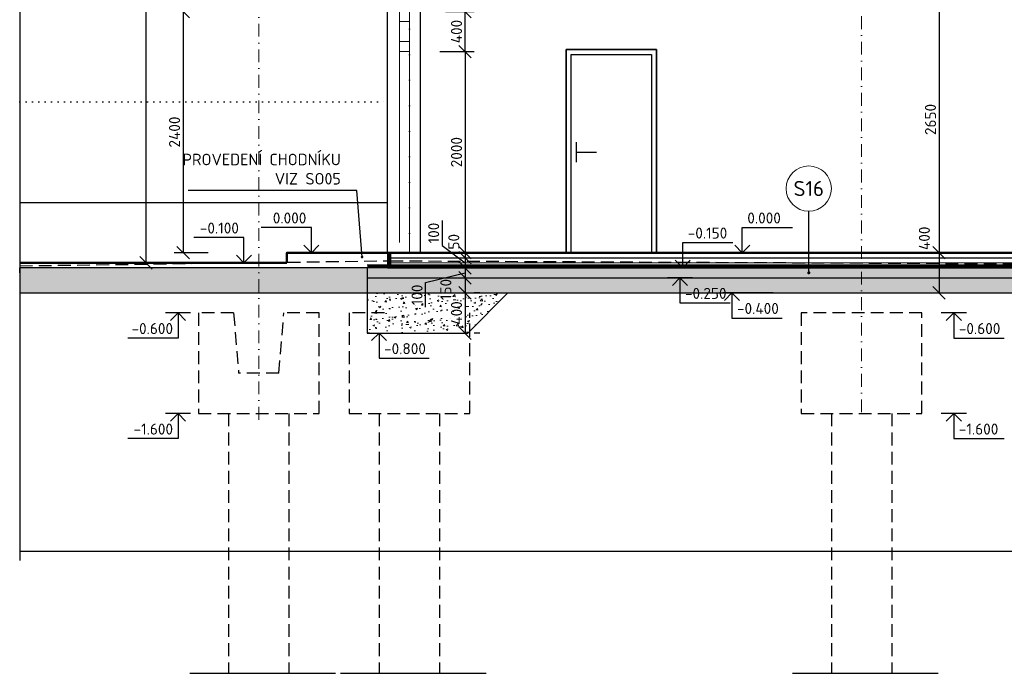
# Model space of a CAD drawing. Header units: millimetres. Extents: x -118752 to 407724, y -73278 to 155058.
# Tile 187 of 256: x 83065 to 92865, y 132598 to 139100. Entities that reach past the tile are written whole.
import ezdxf
from ezdxf.enums import TextEntityAlignment as Align

# ---------------------------------------------------------------- set-up
doc = ezdxf.new("R2010")
doc.units = ezdxf.units.MM
doc.header["$LTSCALE"] = 10
for name, pattern in [('DASHDOT', [25.4, 12.7, -6.35, 0, -6.35]), ('DASHED', [19.05, 12.7, -6.35]), ('DOT', [6.35, 0, -6.35]), ('IZOLACE_VODOTESNA_0.5', [30, 15, -15])]:
    doc.linetypes.add(name, pattern=pattern)
for name, color, linetype, lineweight in [('CKBUBLINY', 1, 'Continuous', 18), ('CKBUBLINY_POPIS', 3, 'Continuous', 25), ('CKIZOLACE', 1, 'Continuous', 18), ('CKKOTY', 3, 'Continuous', 25), ('CKKOTY_VYS', 3, 'Continuous', 25), ('CKOKNA', 1, 'Continuous', 18), ('CKRASTR', 7, 'DASHDOT', 15), ('CKSTENY_PODROVINOU', 7, 'Continuous', 25), ('CKSTENY_REZ', 6, 'Continuous', 50), ('CKTEXTY_MALE', 3, 'Continuous', 18), ('pohledy', 7, 'Continuous', 25), ('srafy', 7, 'Continuous', 18)]:
    doc.layers.add(name, color=color, linetype=linetype, lineweight=lineweight)
doc.styles.get("Standard").update_dxf_attribs({"font": 'isocpeur.ttf'})
doc.linetypes.add('IZOLACE_TEPELNA_U', pattern='A,0.00254,-2.54,[216,CADKON.SHX,S=2.54,R=0,X=-2.54,Y=0],-15.24,[216,CADKON.SHX,S=2.54,R=180,X=2.54,Y=0],-2.54', length=20.32254)
doc.linetypes.add('PRERUSENI', pattern='A,60,[100,CADKON.SHX,S=2.5,R=0,X=0,Y=0],-10', length=70)
doc.dimstyles.new('CADKON', dxfattribs={"dimscale": 50, "dimtxt": 2.2, "dimasz": 2.5, "dimexe": 1.8, "dimexo": 5, "dimgap": 0.6, "dimtad": 1, "dimrnd": 1, "dimtxsty": 'Standard', "dimblk1": 'OBLIQUE', "dimblk2": 'OBLIQUE', "dimsah": 1, "dimcen": 2.5, "dimadec": 1, "dimazin": 2, "dimtfac": 1, "dimtdec": 4, "dimtix": 1, "dimtmove": 2, "dimatfit": 3, "dimldrblk": 'OPEN30', "dimfxl": 5, "dimfxlon": 1, "dimtolj": 1, "dimarcsym": 0})
doc.dimstyles.new('CADKON$7', dxfattribs={"dimscale": 100, "dimtxt": 2.5, "dimasz": 2.5, "dimexe": 1.8, "dimexo": 5, "dimgap": 0.6, "dimtad": 1, "dimrnd": 1, "dimtxsty": 'Standard', "dimblk1": 'OBLIQUE', "dimblk2": 'OBLIQUE', "dimsah": 1, "dimcen": 2.5, "dimadec": 1, "dimazin": 2, "dimtfac": 1, "dimtdec": 4, "dimtix": 1, "dimtmove": 0, "dimatfit": 3, "dimldrblk": 'DOTSMALL', "dimfxl": 5, "dimfxlon": 1, "dimtfill": 1, "dimtolj": 1, "dimarcsym": 0})

# ---------------------------------------------------------------- blocks, each defined once
blk = doc.blocks.new('_OBLIQUE')
at = {"color": 0, "linetype": 'ByBlock'}
blk.add_line((-0.5, -0.5), (0.5, 0.5), dxfattribs=at)
blk = doc.blocks.new('*D8412')
at = {"layer": 'CKKOTY', "color": 0, "lineweight": -2}
for p, q in [((84941.2, 139182.4), (84601.2, 139182.4)), ((84691.2, 139182.4), (84691.2, 136782.4)), ((84941.2, 136782.4), (84601.2, 136782.4))]:
    blk.add_line(p, q, dxfattribs=at)
at = {"layer": 'Defpoints', "color": 0}
for p in [(86724.4, 139182.4), (84691.2, 136782.4), (86724.4, 136782.4)]:
    blk.add_point(p, dxfattribs=at)
at = {"layer": 'CKKOTY', "color": 0, "lineweight": -2, "xscale": 125, "yscale": 125, "zscale": 125}
for p, rotation in [((84691.2, 139182.4), 90), ((84691.2, 136782.4), 270)]:
    blk.add_blockref('_OBLIQUE', p, dxfattribs=dict(at, rotation=rotation))
at = {"layer": 'CKKOTY', "color": 0, "insert": (84606.2, 137982.4), "char_height": 110, "attachment_point": 5, "rotation": 90}
blk.add_mtext('\\A1;2400', dxfattribs=at)
blk = doc.blocks.new('_Open90')
at = {"color": 0, "lineweight": -2}
for p, q in [((0, 0), (-1, 0)), ((-0.5, 0.5), (0, 0)), ((0, 0), (-0.5, -0.5))]:
    blk.add_line(p, q, dxfattribs=at)
blk = doc.blocks.new('*D8413')
at = {"layer": 'CKKOTY', "color": 0, "lineweight": -2}
for p, q in [((84572.6, 147452.4), (84232.6, 147452.4)), ((84322.6, 136682.4), (84322.6, 147452.4)), ((84572.6, 136682.4), (84232.6, 136682.4))]:
    blk.add_line(p, q, dxfattribs=at)
at = {"layer": 'Defpoints', "color": 0}
for p in [(84322.6, 147452.4), (86724.4, 147452.4), (85724.4, 136682.4)]:
    blk.add_point(p, dxfattribs=at)
at = {"layer": 'CKKOTY', "color": 0, "lineweight": -2, "xscale": 125, "yscale": 125, "zscale": 125}
for p, rotation in [((84322.6, 147452.4), 90), ((84322.6, 136682.4), 270)]:
    blk.add_blockref('_OBLIQUE', p, dxfattribs=dict(at, rotation=rotation))
at = {"layer": 'CKKOTY', "color": 0, "insert": (84237.6, 142067.4), "char_height": 110, "attachment_point": 5, "rotation": 90}
blk.add_mtext('\\A1;10770', dxfattribs=at)
blk = doc.blocks.new('*D8422')
at = {"layer": 'CKKOTY', "color": 0, "lineweight": -2}
for p, q in [((91964.9, 139432.4), (92304.9, 139432.4)), ((92214.9, 139432.4), (92214.9, 136782.4)), ((91964.9, 136782.4), (92304.9, 136782.4))]:
    blk.add_line(p, q, dxfattribs=at)
at = {"layer": 'Defpoints', "color": 0}
for p in [(91444.4, 139432.4), (91444.4, 136782.4), (92214.9, 136782.4)]:
    blk.add_point(p, dxfattribs=at)
at = {"layer": 'CKKOTY', "color": 0, "lineweight": -2, "xscale": 125, "yscale": 125, "zscale": 125}
for p, rotation in [((92214.9, 139432.4), 90), ((92214.9, 136782.4), 270)]:
    blk.add_blockref('_OBLIQUE', p, dxfattribs=dict(at, rotation=rotation))
at = {"layer": 'CKKOTY', "color": 0, "insert": (92129.9, 138107.4), "char_height": 110, "attachment_point": 5, "rotation": 90}
blk.add_mtext('\\A1;2650', dxfattribs=at)
blk = doc.blocks.new('*D8426')
at = {"layer": 'CKKOTY', "color": 0, "lineweight": -2}
for p, q in [((91964.9, 136782.4), (92304.9, 136782.4)), ((92214.9, 136782.4), (92214.9, 136382.4)), ((91964.9, 136382.4), (92304.9, 136382.4))]:
    blk.add_line(p, q, dxfattribs=at)
at = {"layer": 'Defpoints', "color": 0}
for p in [(91444.4, 136782.4), (91444.4, 136382.4), (92214.9, 136382.4)]:
    blk.add_point(p, dxfattribs=at)
at = {"layer": 'CKKOTY', "color": 0, "lineweight": -2, "xscale": 125, "yscale": 125, "zscale": 125}
for p, rotation in [((92214.9, 136782.4), 90), ((92214.9, 136382.4), 270)]:
    blk.add_blockref('_OBLIQUE', p, dxfattribs=dict(at, rotation=rotation))
at = {"layer": 'CKKOTY', "color": 0, "insert": (92069, 136925.4), "char_height": 110, "attachment_point": 5, "rotation": 90}
blk.add_mtext('\\A1;400', dxfattribs=at)
blk = doc.blocks.new('*D9129')
at = {"layer": 'CKKOTY', "color": 0, "lineweight": -2}
for p, q in [((87304.4, 139182.4), (87587.5, 139182.4)), ((87497.5, 138782.4), (87497.5, 139182.4)), ((87247.5, 138782.4), (87587.5, 138782.4))]:
    blk.add_line(p, q, dxfattribs=at)
at = {"layer": 'Defpoints', "color": 0}
for p in [(87054.4, 139182.4), (87497.5, 139182.4), (86944.4, 138782.4)]:
    blk.add_point(p, dxfattribs=at)
at = {"layer": 'CKKOTY', "color": 0, "lineweight": -2, "xscale": 125, "yscale": 125, "zscale": 125}
for p, rotation in [((87497.5, 139182.4), 90), ((87497.5, 138782.4), 270)]:
    blk.add_blockref('_OBLIQUE', p, dxfattribs=dict(at, rotation=rotation))
at = {"layer": 'CKKOTY', "color": 0, "insert": (87412.5, 138982.4), "char_height": 110, "attachment_point": 5, "rotation": 90}
blk.add_mtext('\\A1;400', dxfattribs=at)
blk = doc.blocks.new('_Open30')
at = {"color": 0, "lineweight": -2}
for p, q in [((-1, 0.268), (0, 0)), ((0, 0), (-1, -0.268)), ((0, 0), (-1, 0))]:
    blk.add_line(p, q, dxfattribs=at)
blk = doc.blocks.new('*D9153')
at = {"layer": 'CKKOTY', "color": 0, "lineweight": -2}
for p, q in [((87247.5, 138782.4), (87587.5, 138782.4)), ((87497.5, 138782.4), (87497.5, 136782.4)), ((87247.5, 136782.4), (87587.5, 136782.4))]:
    blk.add_line(p, q, dxfattribs=at)
at = {"layer": 'Defpoints', "color": 0}
for p in [(86944.4, 138782.4), (86944.4, 136782.4), (87497.5, 136782.4)]:
    blk.add_point(p, dxfattribs=at)
at = {"layer": 'CKKOTY', "color": 0, "lineweight": -2, "xscale": 125, "yscale": 125, "zscale": 125}
for p, rotation in [((87497.5, 138782.4), 90), ((87497.5, 136782.4), 270)]:
    blk.add_blockref('_OBLIQUE', p, dxfattribs=dict(at, rotation=rotation))
at = {"layer": 'CKKOTY', "color": 0, "insert": (87412.5, 137782.4), "char_height": 110, "attachment_point": 5, "rotation": 90}
blk.add_mtext('\\A1;2000', dxfattribs=at)
blk = doc.blocks.new('*D9193')
at = {"layer": 'CKKOTY', "color": 0, "lineweight": -2}
for p, q in [((87304.4, 136782.4), (87587.5, 136782.4)), ((87304.4, 136732.4), (87587.5, 136732.4)), ((87497.5, 136782.4), (87497.5, 136732.4))]:
    blk.add_line(p, q, dxfattribs=at)
at = {"layer": 'Defpoints', "color": 0}
for p in [(87054.4, 136782.4), (87054.4, 136732.4), (87497.5, 136732.4)]:
    blk.add_point(p, dxfattribs=at)
at = {"layer": 'CKKOTY', "color": 0, "lineweight": -2, "xscale": 125, "yscale": 125, "zscale": 125}
for p, rotation in [((87497.5, 136782.4), 270), ((87497.5, 136732.4), 90)]:
    blk.add_blockref('_OBLIQUE', p, dxfattribs=dict(at, rotation=rotation))
at = {"layer": 'CKKOTY', "color": 0, "insert": (87385.6, 136890.8), "char_height": 110, "attachment_point": 5, "rotation": 90}
blk.add_mtext('\\A1;50', dxfattribs=at)
blk = doc.blocks.new('*D9194')
at = {"layer": 'CKKOTY', "color": 0, "lineweight": -2}
for p, q in [((87270.3, 137101.3), (87270.3, 136854.3)), ((87270.3, 136854.3), (87497.5, 136682.4)), ((87304.4, 136732.4), (87587.5, 136732.4)), ((87497.5, 136732.4), (87497.5, 136632.4)), ((87247.5, 136632.4), (87587.5, 136632.4))]:
    blk.add_line(p, q, dxfattribs=at)
at = {"layer": 'Defpoints', "color": 0}
for p in [(87054.4, 136732.4), (86724.4, 136632.4), (87497.5, 136632.4)]:
    blk.add_point(p, dxfattribs=at)
at = {"layer": 'CKKOTY', "color": 0, "lineweight": -2, "xscale": 125, "yscale": 125, "zscale": 125}
for p, rotation in [((87497.5, 136732.4), 90), ((87497.5, 136632.4), 270)]:
    blk.add_blockref('_OBLIQUE', p, dxfattribs=dict(at, rotation=rotation))
at = {"layer": 'CKKOTY', "color": 0, "insert": (87185.3, 136977.8), "char_height": 110, "attachment_point": 5, "rotation": 90}
blk.add_mtext('\\A1;100', dxfattribs=at)
blk = doc.blocks.new('*D9195')
at = {"layer": 'CKKOTY', "color": 0, "lineweight": -2}
for p, q in [((87247.5, 136632.4), (87587.5, 136632.4)), ((87497.5, 136632.4), (87497.5, 136532.4)), ((87104.6, 136485.9), (87497.5, 136582.4)), ((87247.5, 136532.4), (87587.5, 136532.4)), ((87104.6, 136238.9), (87104.6, 136485.9))]:
    blk.add_line(p, q, dxfattribs=at)
at = {"layer": 'Defpoints', "color": 0}
for p in [(86724.4, 136632.4), (86739, 136532.4), (87497.5, 136532.4)]:
    blk.add_point(p, dxfattribs=at)
at = {"layer": 'CKKOTY', "color": 0, "lineweight": -2, "xscale": 125, "yscale": 125, "zscale": 125}
for p, rotation in [((87497.5, 136632.4), 90), ((87497.5, 136532.4), 270)]:
    blk.add_blockref('_OBLIQUE', p, dxfattribs=dict(at, rotation=rotation))
at = {"layer": 'CKKOTY', "color": 0, "insert": (87019.6, 136362.4), "char_height": 110, "attachment_point": 5, "rotation": 90}
blk.add_mtext('\\A1;100', dxfattribs=at)
blk = doc.blocks.new('*D9196')
at = {"layer": 'CKKOTY', "color": 0, "lineweight": -2}
for p, q in [((87247.5, 136532.4), (87587.5, 136532.4)), ((87497.5, 136532.4), (87497.5, 136382.4)), ((87247.5, 136382.4), (87587.5, 136382.4))]:
    blk.add_line(p, q, dxfattribs=at)
at = {"layer": 'Defpoints', "color": 0}
for p in [(86739, 136532.4), (86748.8, 136382.4), (87497.5, 136382.4)]:
    blk.add_point(p, dxfattribs=at)
at = {"layer": 'CKKOTY', "color": 0, "lineweight": -2, "xscale": 125, "yscale": 125, "zscale": 125}
for p, rotation in [((87497.5, 136532.4), 90), ((87497.5, 136382.4), 270)]:
    blk.add_blockref('_OBLIQUE', p, dxfattribs=dict(at, rotation=rotation))
at = {"layer": 'CKKOTY', "color": 0, "insert": (87306.3, 136416.2), "char_height": 110, "attachment_point": 5, "rotation": 90}
blk.add_mtext('\\A1;150', dxfattribs=at)
blk = doc.blocks.new('*U5554')
at = {"color": 0, "linetype": 'ByBlock', "lineweight": -2}
blk.add_lwpolyline([(-1.5, -1.5), (0, 0), (1.5, -1.5), (0, 0), (0, -5), (10, -5)], dxfattribs=at)
blk = doc.blocks.new('*U5556')
at = {"color": 0, "linetype": 'ByBlock', "lineweight": -2}
blk.add_lwpolyline([(-1.5, -1.5), (0, 0), (1.5, -1.5), (0, 0), (0, -5), (10, -5)], dxfattribs=at)
blk = doc.blocks.new('*U3253')
at = {"color": 0, "linetype": 'ByBlock', "lineweight": -2}
blk.add_lwpolyline([(-1.5, 1.5), (0, 0), (1.5, 1.5), (0, 0), (0, 5), (10, 5)], dxfattribs=at)
blk = doc.blocks.new('*U5553')
at = {"color": 0, "linetype": 'ByBlock', "lineweight": -2}
blk.add_lwpolyline([(-1.5, -1.5), (0, 0), (1.5, -1.5), (0, 0), (0, -5), (10, -5)], dxfattribs=at)
blk = doc.blocks.new('*U3252')
at = {"color": 0, "linetype": 'ByBlock', "lineweight": -2}
blk.add_lwpolyline([(-1.5, 1.5), (0, 0), (1.5, 1.5), (0, 0), (0, 5), (10, 5)], dxfattribs=at)
blk = doc.blocks.new('*U3242')
at = {"color": 0, "linetype": 'ByBlock', "lineweight": -2}
blk.add_lwpolyline([(-1.5, -1.5), (0, 0), (1.5, -1.5), (0, 0), (0, -5), (10, -5)], dxfattribs=at)
blk = doc.blocks.new('*U5555')
at = {"color": 0, "linetype": 'ByBlock', "lineweight": -2}
blk.add_lwpolyline([(-1.5, -1.5), (0, 0), (1.5, -1.5), (0, 0), (0, -5), (10, -5)], dxfattribs=at)
blk = doc.blocks.new('*U3197')
at = {"color": 0, "linetype": 'ByBlock', "lineweight": -2}
blk.add_lwpolyline([(-1.5, 1.5), (0, 0), (1.5, 1.5), (0, 0), (0, 5), (10, 5)], dxfattribs=at)
blk = doc.blocks.new('*U287')
at = {"layer": 'pohledy'}
for p, q in [((450, 2020), (-450, 2020)), ((-450, 2020), (-450, 0)), ((450, 0), (450, 2020)), ((-450, 0), (450, 0))]:
    blk.add_line(p, q, dxfattribs=at)
blk = doc.blocks.new('CK_BUBBLE_1_0_0')
at = {"color": 0, "linetype": 'ByBlock', "lineweight": -2}
blk.add_circle((0, 0), 1, dxfattribs=at)
blk = doc.blocks.new('*U9655')
at = {"color": 0, "linetype": 'ByBlock', "lineweight": -2}
blk.add_lwpolyline([(-1.5, 1.5), (0, 0), (1.5, 1.5), (0, 0), (0, 5), (10, 5)], dxfattribs=at)
blk = doc.blocks.new('*U9656')
at = {"color": 0, "linetype": 'ByBlock', "lineweight": -2}
blk.add_lwpolyline([(-1.5, -1.5), (0, 0), (1.5, -1.5), (0, 0), (0, -5), (10, -5)], dxfattribs=at)
blk = doc.blocks.new('*U3239')
at = {"color": 0, "linetype": 'ByBlock', "lineweight": -2}
blk.add_lwpolyline([(-1.5, -1.5), (0, 0), (1.5, -1.5), (0, 0), (0, -5), (10, -5)], dxfattribs=at)
blk = doc.blocks.new('*D9688')
at = {"layer": 'CKKOTY', "color": 0, "lineweight": -2}
for p, q in [((87497.5, 136382.4), (87497.5, 135982.4)), ((87643.2, 136382.4), (87587.5, 136382.4)), ((87643.2, 135982.4), (87587.5, 135982.4))]:
    blk.add_line(p, q, dxfattribs=at)
at = {"layer": 'Defpoints', "color": 0}
for p in [(87393.2, 136382.4), (87393.2, 135982.4), (87497.5, 135982.4)]:
    blk.add_point(p, dxfattribs=at)
at = {"layer": 'CKKOTY', "color": 0, "lineweight": -2, "xscale": 125, "yscale": 125, "zscale": 125}
for p, rotation in [((87497.5, 136382.4), 90), ((87497.5, 135982.4), 270)]:
    blk.add_blockref('_OBLIQUE', p, dxfattribs=dict(at, rotation=rotation))
at = {"layer": 'CKKOTY', "color": 0, "insert": (87412.5, 136182.4), "char_height": 110, "attachment_point": 5, "rotation": 90}
blk.add_mtext('\\A1;400', dxfattribs=at)

msp = doc.modelspace()

# ---------------------------------------------------------------- hatches: boundary and pattern name
at = {"layer": 'srafy'}
h = msp.add_hatch(dxfattribs=at)
h.set_pattern_fill('AR-CONC', color=256, style=0)
h.set_pattern_definition([(50, (0, 50), (182.18467, -15.93909), [19.05, -209.55]), (355, (0, 50), (-35.24283, 191.05664), [15.24, -167.64]), (100.451, (15.18, 48.67), (146.9425, 175.11669), [16.19, -178.09]), (46.1842, (0, 100.8), (271.07904, -42.04233), [28.575, -314.325]), (96.6356, (22.6, 97.3), (237.40423, 247.42556), [24.285, -267.135]), (351.184, (0, 100.8), (237.4046, 247.4251), [22.86, -251.46]), (21, (25.4, 88.1), (151.61488, -102.26552), [19.05, -209.55]), (326, (25.4, 88.1), (61.80203, 184.18797), [15.24, -167.64]), (71.4514, (38.03, 79.58), (213.4165, 81.92286), [16.19, -178.09]), (37.5, (0, 50), (3.088603, 84.55504), [0, -165.608, 0, -170.18, 0, -168.275]), (7.5, (0, 50), (66.819663, 100.180575), [0, -97.028, 0, -161.798, 0, -64.135]), (327.5, (-56.64, 50), (135.590595, -5.728744), [0, -63.5, 0, -198.12, 0, -262.89]), (317.5, (-82.04, 50), (148.12918, 25.42649), [0, -82.55, 0, -131.572, 0, -186.69])])
h.paths.add_polyline_path([(92047.379, 136469.936), (92047.379, 136744.936), (92212.379, 136744.936), (92212.379, 136469.936)], flags=24)
h.paths.add_polyline_path([(85444.387, 136632.436), (85444.387, 136382.436), (91444.387, 136382.436), (91444.387, 136532.436), (86724.387, 136532.436), (86724.387, 136632.436)])
h.paths.add_polyline_path([(91444.387, 136532.436), (97444.387, 136532.436), (97444.387, 136382.436), (91444.387, 136382.436)])
h.paths.add_polyline_path([(85444.387, 136382.436), (85444.387, 136632.436), (83065.084, 136632.436), (83065.084, 136382.436)])
h = msp.add_hatch(dxfattribs=at)
h.set_pattern_fill('BETON-PROSTY', color=256, scale=25, style=0)
h.set_pattern_definition([(45, (0, 0), (-70.71068, 70.71068), []), (45, (70.71, 0), (-35.35534, 106.06602), [50, -25, 0, -25])])
h.paths.add_polyline_path([(91444.387, 136632.436), (86724.387, 136632.436), (86524.387, 136632.436), (86524.387, 136532.436), (86659.911, 136532.436), (91444.387, 136532.436)])
h.paths.add_polyline_path([(97444.387, 136632.436), (97444.387, 136532.436), (91444.387, 136532.436), (91444.387, 136632.436)])
h.paths.add_polyline_path([(97444.387, 136532.436), (97516.196, 136532.436), (97516.196, 136632.436), (97444.387, 136632.436)], flags=0)
h = msp.add_hatch(dxfattribs=at)
h.set_pattern_fill('AR-CONC', color=256, style=0)
h.set_pattern_definition([(50, (-38432.96, 25622.1), (182.18467, -15.93909), [19.05, -209.55]), (355, (-38432.96, 25622.1), (-35.24283, 191.05664), [15.24, -167.64]), (100.451, (-38417.78, 25620.78), (146.9425, 175.11669), [16.19, -178.09]), (46.1842, (-38432.96, 25672.9), (271.07904, -42.04233), [28.575, -314.325]), (96.6356, (-38410.37, 25669.4), (237.40423, 247.42556), [24.285, -267.135]), (351.184, (-38432.96, 25672.9), (237.4046, 247.4251), [22.86, -251.46]), (21, (-38407.56, 25660.2), (151.61488, -102.26552), [19.05, -209.55]), (326, (-38407.56, 25660.2), (61.80203, 184.18797), [15.24, -167.64]), (71.4514, (-38394.92, 25651.68), (213.4165, 81.92286), [16.19, -178.09]), (37.5, (-38432.96, 25622.104), (3.088603, 84.55504), [0, -165.608, 0, -170.18, 0, -168.275]), (7.5, (-38432.96, 25622.1), (66.819663, 100.180575), [0, -97.028, 0, -161.798, 0, -64.135]), (327.5, (-38489.6, 25622.104), (135.590595, -5.728744), [0, -63.5, 0, -198.12, 0, -262.89]), (317.5, (-38515, 25622.1), (148.12918, 25.42649), [0, -82.55, 0, -131.572, 0, -186.69])])
h.paths.add_polyline_path([(86979.887, 136182.436), (87583.137, 136182.436), (87583.137, 136041.186), (87924.387, 136382.436), (86979.887, 136382.436)])
h.paths.add_polyline_path([(86979.887, 136182.436), (86979.887, 136382.436), (86524.387, 136382.436), (86524.387, 136182.436)])
h.paths.add_polyline_path([(86979.887, 136182.436), (86524.387, 136182.436), (86524.387, 135982.436), (86979.887, 135982.436)])
h.paths.add_polyline_path([(86979.887, 136182.436), (86979.887, 135982.436), (87524.387, 135982.436), (87583.137, 136041.186), (87583.137, 136182.436)])
h.paths.add_polyline_path([(87599.639, 136261.436), (87599.639, 136503.436), (87764.639, 136503.436), (87764.639, 136261.436)], flags=24)
h.paths.add_polyline_path([(87384.371, 136147.936), (87384.371, 136389.936), (87549.371, 136389.936), (87549.371, 136147.936)], flags=24)
h.paths.add_polyline_path([(87384.371, 136147.936), (87384.371, 136389.936), (87549.371, 136389.936), (87549.371, 136147.936)], flags=24)

# ---------------------------------------------------------------- linework, layer by layer
at = {"layer": 'CKIZOLACE'}
for p, q in [((86724.387, 136732.436), (97564.387, 136732.436)), ((86754.387, 136782.436), (86754.387, 136662.436)), ((86724.387, 136662.436), (86524.387, 136662.436)), ((86754.387, 136662.436), (97794.387, 136662.436))]:
    msp.add_line(p, q, dxfattribs=at)
at = {"layer": 'CKIZOLACE', "linetype": 'IZOLACE_VODOTESNA_0.5'}
for points in [[(86739.387, 136782.436, 30, 30, 0), (86739.387, 136647.436, 30, 30, 0), (97764.387, 136647.436, 0, 0, 0)], [(86724.387, 136647.436, 30, 30, 0), (86524.387, 136647.436, 0, 0, 0)]]:
    msp.add_lwpolyline(points, format="xyseb", dxfattribs=at)
at = {"layer": 'CKIZOLACE', "linetype": 'IZOLACE_TEPELNA_U', "ltscale": 0.492126}
msp.add_lwpolyline([(86724.387, 136682.436), (97564.387, 136682.436)], dxfattribs=at)
at = {"layer": 'CKKOTY_VYS'}
for p, q in [((86218.089, 136782.436), (85718.089, 136782.436)), ((90404.939, 136782.436), (89904.939, 136782.436)), ((85136.049, 136682.436), (84636.049, 136682.436)), ((89702.634, 136632.436), (89452.634, 136632.436)), ((89789.222, 136632.436), (89539.222, 136632.436)), ((89761.563, 136532.436), (89511.563, 136532.436)), ((90564.735, 136382.436), (90064.735, 136382.436)), ((84766.205, 136182.436), (84516.205, 136182.436)), ((92487.315, 136182.436), (92237.315, 136182.436)), ((84766.205, 135182.436), (84516.205, 135182.436)), ((92487.315, 135182.436), (92237.315, 135182.436))]:
    msp.add_line(p, q, dxfattribs=at)
at = {"layer": 'CKOKNA'}
for p, q in [((86844.387, 139082.436), (86844.387, 139182.436)), ((86944.387, 139082.436), (86944.387, 139182.436)), ((86844.387, 136882.436), (86844.387, 139082.436)), ((86844.387, 139082.436), (86944.387, 139082.436)), ((86944.387, 136882.436), (86944.387, 139082.436)), ((86844.387, 138882.436), (86944.387, 138882.436)), ((86844.387, 138782.436), (86944.387, 138782.436))]:
    msp.add_line(p, q, dxfattribs=at)
at = {"layer": 'CKRASTR'}
for p, q in [((85444.387, 135120.228), (85444.387, 140082.436)), ((86944.387, 136782.436), (86944.387, 140082.436)), ((91444.387, 135195.184), (91444.387, 140082.436))]:
    msp.add_line(p, q, dxfattribs=at)
at = {"layer": 'CKSTENY_PODROVINOU'}
for p, q in [((86754.387, 136782.436), (86724.387, 136782.436)), ((86724.387, 136782.436), (86724.387, 136632.436)), ((86754.387, 136782.436), (86754.387, 136662.436)), ((83065.084, 136602.436), (83065.084, 136632.436)), ((83065.084, 136582.436), (83065.084, 136632.436)), ((86724.387, 136652.436), (86724.387, 136632.436)), ((86724.387, 136632.436), (97564.387, 136632.436))]:
    msp.add_line(p, q, dxfattribs=at)
at = {"layer": 'CKSTENY_REZ'}
for p, q in [((85724.387, 136782.436), (85724.387, 136682.436)), ((86724.387, 136782.436), (85724.387, 136782.436)), ((86724.387, 136782.436), (97564.387, 136782.436)), ((85724.387, 136682.436), (83065.084, 136682.436))]:
    msp.add_line(p, q, dxfattribs=at)
at = {"layer": 'Defpoints', "color": 2}
msp.add_line((104895.302, 133811.099), (83065.084, 133811.099), dxfattribs=at)
at = {"layer": 'pohledy', "linetype": 'PRERUSENI'}
for p, q in [((83065.084, 153904.069), (83065.084, 133719.465)), ((84757.567, 132597.834), (86206.907, 132597.834)), ((86257.567, 132597.834), (87706.907, 132597.834)), ((90757.567, 132597.834), (92206.907, 132597.834))]:
    msp.add_line(p, q, dxfattribs=at)
at = {"layer": 'pohledy'}
for p, q in [((86724.387, 136782.436), (86724.387, 139182.436)), ((87054.387, 136782.436), (87054.387, 139182.436)), ((88604.387, 137882.436), (88604.387, 137682.436)), ((88604.387, 137782.436), (88804.387, 137782.436)), ((83065.084, 137282.436), (86724.387, 137282.436)), ((86724.387, 136732.436), (97564.387, 136732.436)), ((86724.387, 136632.436), (83065.084, 136632.436)), ((86524.387, 136632.436), (86524.387, 136532.436)), ((86524.387, 136532.436), (97564.387, 136532.436)), ((86524.387, 136532.436), (86524.387, 136382.436)), ((83065.084, 136382.436), (97564.387, 136382.436)), ((86524.387, 136382.436), (86524.387, 135982.436)), ((86524.387, 136382.436), (86524.387, 135982.436)), ((87524.387, 135982.436), (87924.387, 136382.436)), ((86524.387, 135982.436), (87524.387, 135982.436)), ((86524.387, 135982.436), (87524.387, 135982.436))]:
    msp.add_line(p, q, dxfattribs=at)
at = {"layer": 'pohledy', "linetype": 'DOT'}
msp.add_line((83065.084, 138282.436), (86724.387, 138282.436), dxfattribs=at)
at = {"layer": 'pohledy', "linetype": 'DASHED'}
for p, q in [((85194.387, 136182.436), (84844.387, 136182.436)), ((84844.387, 136182.436), (84844.387, 135182.436)), ((85194.387, 136182.436), (85244.387, 135582.436)), ((85644.387, 135582.436), (85694.387, 136182.436)), ((86044.387, 136182.436), (85694.387, 136182.436)), ((86044.387, 135182.436), (86044.387, 136182.436)), ((86344.387, 136182.436), (86344.387, 135182.436)), ((86694.387, 136182.436), (86344.387, 136182.436)), ((87544.387, 135182.436), (87544.387, 136182.436)), ((90844.387, 136182.436), (90844.387, 135182.436)), ((92044.387, 136182.436), (90844.387, 136182.436)), ((92044.387, 135182.436), (92044.387, 136182.436)), ((85644.387, 135582.436), (85244.387, 135582.436)), ((84844.387, 135182.436), (86044.387, 135182.436)), ((85144.387, 135182.436), (85144.387, 132597.834)), ((85744.387, 135182.436), (85744.387, 132597.834)), ((86344.387, 135182.436), (87544.387, 135182.436)), ((86644.387, 135182.436), (86644.387, 132597.834)), ((87244.387, 135182.436), (87244.387, 132597.834)), ((90844.387, 135182.436), (92044.387, 135182.436)), ((91144.387, 135182.436), (91144.387, 132597.834)), ((91744.387, 135182.436), (91744.387, 132597.834))]:
    msp.add_line(p, q, dxfattribs=at)
at = {"layer": 'pohledy'}
for points in [[(88504.387, 138802.436), (89404.387, 138802.436), (89404.387, 136782.436), (88504.387, 136782.436)], [(88554.387, 138752.436), (89354.387, 138752.436), (89354.387, 136782.436), (88554.387, 136782.436)]]:
    msp.add_lwpolyline(points, close=True, dxfattribs=at)
at = {"layer": 'pohledy', "linetype": 'DASHED'}
msp.add_lwpolyline([(83065.084, 136651.701), (86754.387, 136701.701), (92924.387, 136672.436), (99726.646, 136702.436), (103664.387, 136922.436), (108012.197, 136954.137)], dxfattribs=at)

# ---------------------------------------------------------------- block references
at = {"layer": 'CKBUBLINY'}
ref = msp.add_blockref('CK_BUBBLE_1_0_0', (90918.477, 137420.436), dxfattribs=dict(at, xscale=225, yscale=225, zscale=225))
ref.add_attrib('NUM1', 'S16', dxfattribs={"layer": 'CKBUBLINY_POPIS', "height": 150}).set_placement((90918.477, 137420.436), align=Align.MIDDLE_CENTER)
at = {"layer": 'CKKOTY_VYS'}
ref = msp.add_blockref('*U3252', (85968.089, 136782.436), dxfattribs=dict(at, xscale=-50, yscale=50, zscale=50))
ref.add_attrib('Výška', '0.000', dxfattribs={"layer": '0', "color": 0, "linetype": 'ByBlock', "lineweight": -2, "height": 110}).set_placement((85918.089, 137072.436), align=Align.RIGHT)
ref = msp.add_blockref('*U3197', (90256.939, 136782.436), dxfattribs=dict(at, xscale=50, yscale=50, zscale=50))
ref.add_attrib('Výška', '0.000', (90306.939, 137072.436), dxfattribs={"layer": '0', "color": 0, "linetype": 'ByBlock', "lineweight": -2, "height": 110})
ref = msp.add_blockref('*U3253', (85296.799, 136682.436), dxfattribs=dict(at, xscale=-50, yscale=50, zscale=50))
ref.add_attrib('Výška', '-0.100', dxfattribs={"layer": '0', "color": 0, "linetype": 'ByBlock', "lineweight": -2, "height": 110}).set_placement((85246.799, 136972.436), align=Align.RIGHT)
ref = msp.add_blockref('*U9655', (89664.222, 136632.436), dxfattribs=dict(at, xscale=50, yscale=50, zscale=50))
ref.add_attrib('Výška', '-0.150', (89714.222, 136922.436), dxfattribs={"layer": '0', "color": 0, "linetype": 'ByBlock', "lineweight": -2, "height": 110})
ref = msp.add_blockref('*U9656', (89636.563, 136532.436), dxfattribs=dict(at, xscale=50, yscale=50, zscale=50))
ref.add_attrib('Výška', '-0.250', (89686.563, 136322.436), dxfattribs={"layer": '0', "color": 0, "linetype": 'ByBlock', "lineweight": -2, "height": 110})
ref = msp.add_blockref('*U3242', (90154.503, 136382.436), dxfattribs=dict(at, xscale=50, yscale=50, zscale=50))
ref.add_attrib('Výška', '-0.400', (90204.503, 136172.436), dxfattribs={"layer": '0', "color": 0, "linetype": 'ByBlock', "lineweight": -2, "height": 110})
ref = msp.add_blockref('*U5553', (84641.205, 136182.436), dxfattribs=dict(at, xscale=-50, yscale=50, zscale=50))
ref.add_attrib('Výška', '-0.600', dxfattribs={"layer": '0', "color": 0, "linetype": 'ByBlock', "lineweight": -2, "height": 110}).set_placement((84591.205, 135972.436), align=Align.RIGHT)
ref = msp.add_blockref('*U5555', (92362.315, 136182.436), dxfattribs=dict(at, xscale=50, yscale=50, zscale=50))
ref.add_attrib('Výška', '-0.600', (92412.315, 135972.436), dxfattribs={"layer": '0', "color": 0, "linetype": 'ByBlock', "lineweight": -2, "height": 110})
ref = msp.add_blockref('*U3239', (86641.565, 135982.436), dxfattribs=dict(at, xscale=50, yscale=50, zscale=50))
ref.add_attrib('Výška', '-0.800', (86691.565, 135772.436), dxfattribs={"layer": '0', "color": 0, "linetype": 'ByBlock', "lineweight": -2, "height": 110})
ref = msp.add_blockref('*U5554', (84641.205, 135182.436), dxfattribs=dict(at, xscale=-50, yscale=50, zscale=50))
ref.add_attrib('Výška', '-1.600', dxfattribs={"layer": '0', "color": 0, "linetype": 'ByBlock', "lineweight": -2, "height": 110}).set_placement((84591.205, 134972.436), align=Align.RIGHT)
ref = msp.add_blockref('*U5556', (92362.315, 135182.436), dxfattribs=dict(at, xscale=50, yscale=50, zscale=50))
ref.add_attrib('Výška', '-1.600', (92412.315, 134972.436), dxfattribs={"layer": '0', "color": 0, "linetype": 'ByBlock', "lineweight": -2, "height": 110})
at = {"layer": 'pohledy'}
msp.add_blockref('*U287', (88954.387, 136782.436), dxfattribs=at)

# ---------------------------------------------------------------- texts
at = {"layer": 'CKTEXTY_MALE', "insert": (86261.157, 137460.139), "char_height": 115, "attachment_point": 9}
msp.add_mtext('PROVEDENÍ CHODNÍKU \\PVIZ SO05', dxfattribs=at)

# ---------------------------------------------------------------- dimensions: what is measured, and where the dimension line sits
at = {"layer": 'CKKOTY'}
for base, p1, p2, override, picture, middle in [((84322.584, 147452.436), (85724.387, 136682.436), (86724.387, 147452.436), {"dimscale": 50, "dimexo": 10, "dimldrblk": 'Open90'}, '*D8413', (84237.584, 142067.436)), ((92214.879, 136782.436), (91444.387, 139432.436), (91444.387, 136782.436), {"dimscale": 50, "dimexo": 10, "dimtmove": 2, "dimldrblk": 'Open90'}, '*D8422', (92129.879, 138107.436)), ((84691.195, 136782.436), (86724.387, 139182.436), (86724.387, 136782.436), {"dimscale": 50, "dimexo": 10, "dimtmove": 2, "dimldrblk": 'Open90'}, '*D8412', (84606.195, 137982.436))]:
    dim = msp.add_linear_dim(base=base, p1=p1, p2=p2, angle=90, dimstyle='CADKON', override=override, dxfattribs=at)
    dim.commit()
    dim.dimension.update_dxf_attribs({"geometry": picture, "text_midpoint": middle})
for base, p1, p2, picture, middle in [((87497.471, 139182.436), (86944.387, 138782.436), (87054.387, 139182.436), '*D9129', (87412.471, 138982.436)), ((87497.471, 136782.436), (86944.387, 138782.436), (86944.387, 136782.436), '*D9153', (87412.471, 137782.436)), ((87497.471, 135982.436), (87393.212, 136382.436), (87393.212, 135982.436), '*D9688', (87412.471, 136182.436))]:
    dim = msp.add_linear_dim(base=base, p1=p1, p2=p2, angle=90, dimstyle='CADKON', dxfattribs=at)
    dim.commit()
    dim.dimension.update_dxf_attribs({"geometry": picture, "text_midpoint": middle})
for base, p1, p2, override, picture, middle in [((87497.471, 136632.436), (87054.387, 136732.436), (86724.387, 136632.436), {"dimtmove": 1}, '*D9194', (87270.251, 136884.344)), ((92214.879, 136382.436), (91444.387, 136782.436), (91444.387, 136382.436), {"dimscale": 50, "dimexo": 10, "dimtmove": 2, "dimldrblk": 'Open90'}, '*D8426', (92068.964, 136925.419)), ((87497.471, 136532.436), (86724.387, 136632.436), (86739.016, 136532.436), {"dimtmove": 1}, '*D9195', (87104.644, 136455.866)), ((87497.471, 136382.436), (86739.016, 136532.436), (86748.763, 136382.436), {"dimtmove": 2}, '*D9196', (87306.304, 136416.209))]:
    dim = msp.add_linear_dim(base=base, p1=p1, p2=p2, angle=90, dimstyle='CADKON', override=override, dxfattribs=at)
    dim.commit()
    dim.dimension.update_dxf_attribs({"geometry": picture, "text_midpoint": middle, "dimtype": 160})
dim = msp.add_linear_dim(base=(87497.471, 136732.436), p1=(87054.387, 136782.436), p2=(87054.387, 136732.436), angle=90, dimstyle='CADKON', dxfattribs=at)
dim.commit()
dim.dimension.update_dxf_attribs({"geometry": '*D9193', "text_midpoint": (87385.595, 136890.843), "dimtype": 160})

# ---------------------------------------------------------------- leaders
at = {"layer": 'CKBUBLINY'}
msp.add_leader([(90918.477, 136582.436), (90918.477, 137195.436)], dimstyle='CADKON', override={"dimasz": 2.5, "dimldrblk": 'DotSmall'}, dxfattribs=at)
at = {"layer": 'CKTEXTY_MALE', "annotation_type": 0, "has_hookline": 1, "hookline_direction": 1, "text_width": 1518}
msp.add_leader([(86472.478, 136738.94), (86421.157, 137400.139), (86321.157, 137400.139)], dimstyle='CADKON$7', override={"dimtxt": 2.3, "dimasz": 1}, dxfattribs=at)

doc.saveas('drawing.dxf')
